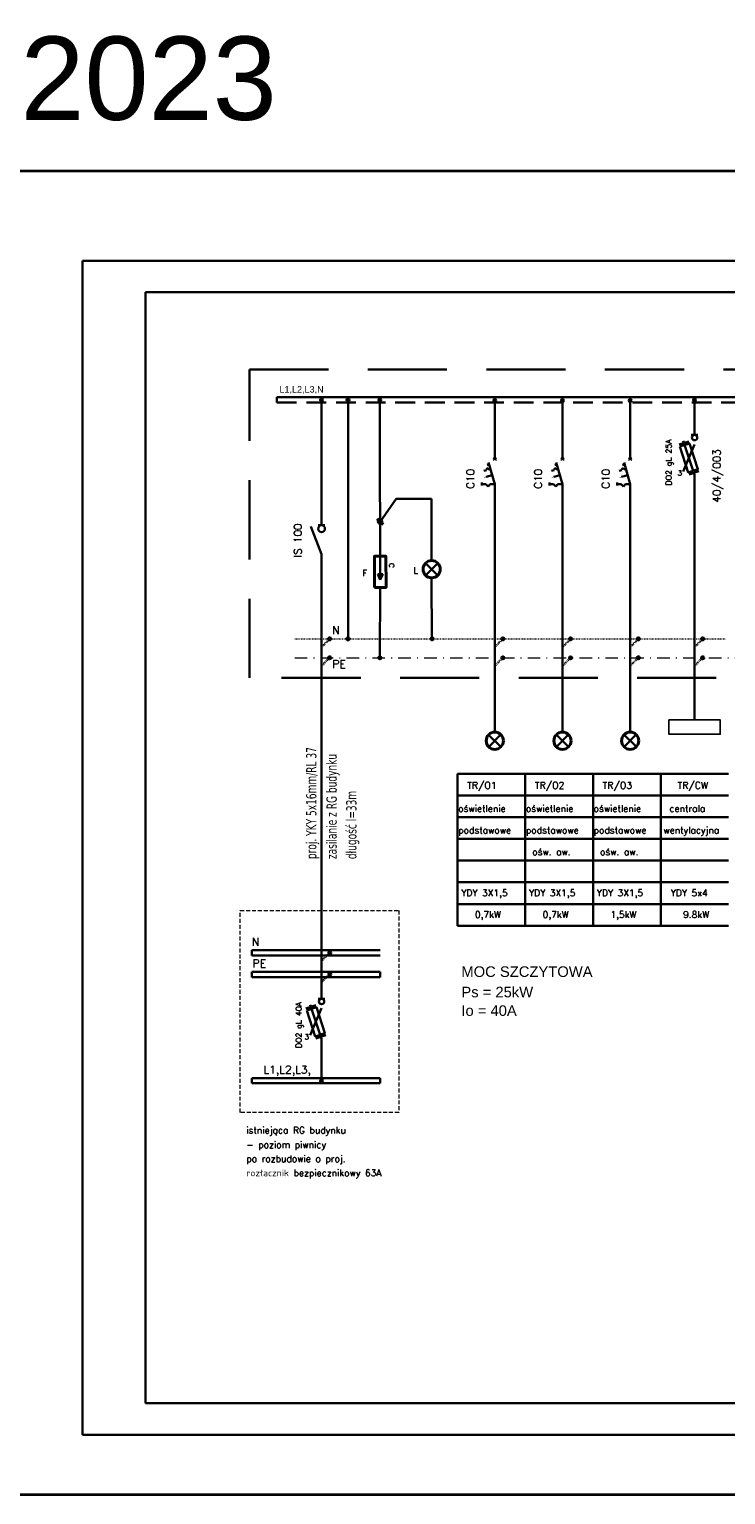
# Model space of a CAD drawing. Header units: metres. Extents: x 5550977 to 5551430, y 5960597 to 5960782.
# Tile 8 of 17: x 5551208 to 5551296, y 5960597 to 5960782. Entities that reach past the tile are written whole.
import ezdxf
from ezdxf.enums import TextEntityAlignment as Align

# ---------------------------------------------------------------- set-up
doc = ezdxf.new("R2010")
doc.units = ezdxf.units.M
doc.header["$MEASUREMENT"] = 0
for name, pattern in [('DASHDOT', [0.001, 0.0005, -0.00025, 0, -0.00025]), ('DASHED', [0.75, 0.5, -0.25]), ('JH_DOBRA_BUDYNEK_18_04_23$0$zagosp Zbójnicka NOWE$0$POL-01000-BG-1A(TYPE B)$0$DASHDOT2', [0.0128, 0.00635, -0.003175, 0.0001, -0.003175])]:
    doc.linetypes.add(name, pattern=pattern)
doc.layers.get('0').update_dxf_attribs({"color": 8, "linetype": 'CONTINUOUS', "lineweight": 5})
for name, color, linetype, lineweight in [('# elektryka', 102, 'CONTINUOUS', 30), ('$ IE_Instalacje_Elektryczne', 1, 'CONTINUOUS', 30), ('$ IE_Schematy', 7, 'CONTINUOUS', 0), ('_ELEKTRYKA', 102, 'CONTINUOUS', 30), ('_PROJ_ELE', 102, 'CONTINUOUS', 30), ('podkład', 251, 'CONTINUOUS', 13)]:
    doc.layers.add(name, color=color, linetype=linetype, lineweight=lineweight)
for name, color, linetype in [('$ IE Tabela', 7, 'CONTINUOUS'), ('$ IE_Opis', 7, 'CONTINUOUS'), ('$ MP tabelki', 7, 'CONTINUOUS'), ('_IE_TABELKA', 7, 'CONTINUOUS')]:
    doc.layers.add(name, color=color, linetype=linetype)
doc.styles.add('02_DONPL_Floorplan-H_revised$0$Standard', font='arial.ttf')
doc.styles.add('Arial', font='arial.ttf')
doc.styles.add('ROMANS', font='romans', dxfattribs={"width": 0.8})
doc.styles.get("Standard").update_dxf_attribs({"font": 'Working1250', "width": 0.75})

# ---------------------------------------------------------------- blocks, each defined once
blk = doc.blocks.new('a3eee')
at = {"layer": '$ IE Tabela', "color": 7, "lineweight": 30}
for p, q in [((19730.8, 4176.8), (19730.8, 1206.8)), ((23930.8, 4176.8), (19730.8, 4176.8)), ((23930.8, 1206.8), (23930.8, 4176.8)), ((19890.8, 4096.8), (19890.8, 1286.8)), ((23840.8, 4096.8), (19890.8, 4096.8)), ((23840.8, 1286.8), (23840.8, 4096.8)), ((19890.8, 1286.8), (23840.8, 1286.8)), ((19730.8, 1206.8), (23930.8, 1206.8))]:
    blk.add_line(p, q, dxfattribs=at)
at = {"layer": '$ IE Tabela', "color": 7, "lineweight": 30, "style": 'ROMANS', "width": 0.6168}
blk.add_text('A3', height=100, dxfattribs=at).set_placement((23941.8, 4197.5))

msp = doc.modelspace()

# ---------------------------------------------------------------- hatches: boundary and pattern name
at = {"layer": '# elektryka', "linetype": 'Continuous', "ltscale": 3}
h = msp.add_hatch(color=252, dxfattribs=at)
edge = h.paths.add_edge_path()
edge.add_arc((5551244.79, 5960735.23), 0.19, 0, 360)
h = msp.add_hatch(color=252, dxfattribs=at)
edge = h.paths.add_edge_path()
edge.add_arc((5551248.14, 5960735.24), 0.19, 0, 360)
h = msp.add_hatch(color=252, dxfattribs=at)
edge = h.paths.add_edge_path()
edge.add_arc((5551252.15, 5960735.23), 0.19, 0, 360)
h = msp.add_hatch(color=252, dxfattribs=at)
edge = h.paths.add_edge_path()
edge.add_arc((5551266.71, 5960735.16), 0.19, 0, 360)
h = msp.add_hatch(color=252, dxfattribs=at)
edge = h.paths.add_edge_path()
edge.add_arc((5551266.71, 5960735.16), 0.19, 0, 360)
h = msp.add_hatch(color=252, dxfattribs=at)
edge = h.paths.add_edge_path()
edge.add_arc((5551275.27, 5960735.16), 0.19, 0, 360)
h = msp.add_hatch(color=252, dxfattribs=at)
edge = h.paths.add_edge_path()
edge.add_arc((5551275.27, 5960735.16), 0.19, 0, 360)
h = msp.add_hatch(color=252, dxfattribs=at)
edge = h.paths.add_edge_path()
edge.add_arc((5551283.84, 5960735.16), 0.19, 0, 360)
h = msp.add_hatch(color=252, dxfattribs=at)
edge = h.paths.add_edge_path()
edge.add_arc((5551283.84, 5960735.16), 0.19, 0, 360)
h = msp.add_hatch(color=252, dxfattribs=at)
edge = h.paths.add_edge_path()
edge.add_arc((5551291.99, 5960735.23), 0.19, 0, 360)
at = {"layer": '# elektryka', "linetype": 'Continuous', "lineweight": 30, "ltscale": 3}
for points in [[(5551265.82, 5960727.19), (5551265.95, 5960727.23), (5551266.03, 5960726.95), (5551265.9, 5960726.91)], [(5551274.39, 5960727.19), (5551274.52, 5960727.23), (5551274.6, 5960726.95), (5551274.47, 5960726.91)], [(5551282.95, 5960727.19), (5551283.09, 5960727.23), (5551283.17, 5960726.95), (5551283.03, 5960726.91)]]:
    msp.add_hatch(color=252, dxfattribs=at).paths.add_polyline_path(points)
at = {"layer": '# elektryka', "linetype": 'Continuous', "ltscale": 3}
h = msp.add_hatch(color=252, dxfattribs=at)
edge = h.paths.add_edge_path()
edge.add_arc((5551245.81, 5960705), 0.19, 0, 360)
h = msp.add_hatch(color=252, dxfattribs=at)
edge = h.paths.add_edge_path()
edge.add_arc((5551248.14, 5960705), 0.19, 0, 360)
h = msp.add_hatch(color=252, dxfattribs=at)
edge = h.paths.add_edge_path()
edge.add_arc((5551258.78, 5960705), 0.19, 0, 360)
h = msp.add_hatch(color=252, dxfattribs=at)
edge = h.paths.add_edge_path()
edge.add_arc((5551267.73, 5960705), 0.19, 0, 360)
h = msp.add_hatch(color=252, dxfattribs=at)
edge = h.paths.add_edge_path()
edge.add_arc((5551276.3, 5960705), 0.19, 0, 360)
h = msp.add_hatch(color=252, dxfattribs=at)
edge = h.paths.add_edge_path()
edge.add_arc((5551284.87, 5960705), 0.19, 0, 360)
h = msp.add_hatch(color=252, dxfattribs=at)
edge = h.paths.add_edge_path()
edge.add_arc((5551293.01, 5960705), 0.19, 0, 360)
h = msp.add_hatch(color=252, dxfattribs=at)
edge = h.paths.add_edge_path()
edge.add_arc((5551245.81, 5960702.62), 0.19, 0, 360)
h = msp.add_hatch(color=252, dxfattribs=at)
edge = h.paths.add_edge_path()
edge.add_arc((5551252.17, 5960702.62), 0.19, 0, 360)
h = msp.add_hatch(color=252, dxfattribs=at)
edge = h.paths.add_edge_path()
edge.add_arc((5551267.73, 5960702.62), 0.19, 0, 360)
h = msp.add_hatch(color=252, dxfattribs=at)
edge = h.paths.add_edge_path()
edge.add_arc((5551276.3, 5960702.62), 0.19, 0, 360)
h = msp.add_hatch(color=252, dxfattribs=at)
edge = h.paths.add_edge_path()
edge.add_arc((5551284.87, 5960702.62), 0.19, 0, 360)
h = msp.add_hatch(color=252, dxfattribs=at)
edge = h.paths.add_edge_path()
edge.add_arc((5551293.01, 5960702.62), 0.19, 0, 360)
h = msp.add_hatch(color=252, dxfattribs=at)
edge = h.paths.add_edge_path()
edge.add_arc((5551245.83, 5960665.31), 0.19, 0, 360)
h = msp.add_hatch(color=252, dxfattribs=at)
edge = h.paths.add_edge_path()
edge.add_arc((5551245.83, 5960662.61), 0.19, 0, 360)
h = msp.add_hatch(color=252, dxfattribs=at)
edge = h.paths.add_edge_path()
edge.add_arc((5551244.79, 5960649.11), 0.19, 0, 360)
at = {"layer": '_PROJ_ELE'}
msp.add_hatch(color=252, dxfattribs=at).paths.add_polyline_path([(5551252.53, 5960713.17), (5551252.22, 5960713.17), (5551251.91, 5960713.17), (5551252.22, 5960712.46)])

# ---------------------------------------------------------------- linework, layer by layer
at = {"layer": '# elektryka', "color": 252}
for p, q in [((5551239.12, 5960735.57), (5551239.12, 5960734.91)), ((5551244.79, 5960719.37), (5551244.79, 5960735.57)), ((5551248.14, 5960735.28), (5551248.14, 5960705)), ((5551290.56, 5960730.04), (5551290.64, 5960729.78)), ((5551291.97, 5960729.59), (5551290.56, 5960726.19)), ((5551290.73, 5960729.53), (5551291.81, 5960726.25)), ((5551291.99, 5960725.74), (5551291.9, 5960726)), ((5551244.79, 5960715.74), (5551244.79, 5960710.5)), ((5551244.79, 5960663.36), (5551244.79, 5960710.5)), ((5551262, 5960687.92), (5551262, 5960685.18)), ((5551270.57, 5960687.92), (5551270.57, 5960685.18)), ((5551279.14, 5960687.92), (5551279.14, 5960685.18)), ((5551287.71, 5960687.92), (5551287.71, 5960685.18)), ((5551287.71, 5960687.92), (5551287.71, 5960685.18)), ((5551287.71, 5960687.92), (5551287.71, 5960685.18)), ((5551287.71, 5960687.92), (5551287.71, 5960685.18)), ((5551287.71, 5960687.92), (5551287.71, 5960685.18)), ((5551287.71, 5960687.92), (5551287.71, 5960685.18)), ((5551287.71, 5960687.92), (5551287.71, 5960685.18)), ((5551287.71, 5960687.92), (5551287.71, 5960685.18)), ((5551287.71, 5960687.92), (5551287.71, 5960685.18)), ((5551287.71, 5960687.92), (5551287.71, 5960685.18)), ((5551262, 5960685.18), (5551262, 5960682.44)), ((5551270.57, 5960685.18), (5551270.57, 5960682.44)), ((5551279.14, 5960685.18), (5551279.14, 5960682.44)), ((5551287.71, 5960685.18), (5551287.71, 5960682.44)), ((5551287.71, 5960685.18), (5551287.71, 5960682.44)), ((5551287.71, 5960685.18), (5551287.71, 5960682.44)), ((5551287.71, 5960685.18), (5551287.71, 5960682.44)), ((5551287.71, 5960685.18), (5551287.71, 5960682.44)), ((5551287.71, 5960685.18), (5551287.71, 5960682.44)), ((5551287.71, 5960685.18), (5551287.71, 5960682.44)), ((5551287.71, 5960685.18), (5551287.71, 5960682.44)), ((5551287.71, 5960685.18), (5551287.71, 5960682.44)), ((5551287.71, 5960685.18), (5551287.71, 5960682.44)), ((5551262, 5960682.44), (5551262, 5960679.7)), ((5551270.57, 5960682.44), (5551270.57, 5960679.7)), ((5551279.14, 5960682.44), (5551279.14, 5960679.7)), ((5551287.71, 5960682.44), (5551287.71, 5960679.7)), ((5551287.71, 5960682.44), (5551287.71, 5960679.7)), ((5551287.71, 5960682.44), (5551287.71, 5960679.7)), ((5551287.71, 5960682.44), (5551287.71, 5960679.7)), ((5551287.71, 5960682.44), (5551287.71, 5960679.7)), ((5551287.71, 5960682.44), (5551287.71, 5960679.7)), ((5551287.71, 5960682.44), (5551287.71, 5960679.7)), ((5551287.71, 5960682.44), (5551287.71, 5960679.7)), ((5551287.71, 5960682.44), (5551287.71, 5960679.7)), ((5551287.71, 5960682.44), (5551287.71, 5960679.7)), ((5551262, 5960679.7), (5551262, 5960676.96)), ((5551270.57, 5960679.7), (5551270.57, 5960676.96)), ((5551279.14, 5960679.7), (5551279.14, 5960676.96)), ((5551287.71, 5960679.7), (5551287.71, 5960676.96)), ((5551287.71, 5960679.7), (5551287.71, 5960676.96)), ((5551287.71, 5960679.7), (5551287.71, 5960676.96)), ((5551287.71, 5960679.7), (5551287.71, 5960676.96)), ((5551287.71, 5960679.7), (5551287.71, 5960676.96)), ((5551287.71, 5960679.7), (5551287.71, 5960676.96)), ((5551287.71, 5960679.7), (5551287.71, 5960676.96)), ((5551287.71, 5960679.7), (5551287.71, 5960676.96)), ((5551287.71, 5960679.7), (5551287.71, 5960676.96)), ((5551287.71, 5960679.7), (5551287.71, 5960676.96)), ((5551262, 5960676.96), (5551262, 5960674.22)), ((5551270.57, 5960676.96), (5551270.57, 5960674.22)), ((5551279.14, 5960676.96), (5551279.14, 5960674.22)), ((5551287.71, 5960676.96), (5551287.71, 5960674.22)), ((5551287.71, 5960676.96), (5551287.71, 5960674.22)), ((5551287.71, 5960676.96), (5551287.71, 5960674.22)), ((5551287.71, 5960676.96), (5551287.71, 5960674.22)), ((5551287.71, 5960676.96), (5551287.71, 5960674.22)), ((5551287.71, 5960676.96), (5551287.71, 5960674.22)), ((5551287.71, 5960676.96), (5551287.71, 5960674.22)), ((5551287.71, 5960676.96), (5551287.71, 5960674.22)), ((5551287.71, 5960676.96), (5551287.71, 5960674.22)), ((5551287.71, 5960676.96), (5551287.71, 5960674.22)), ((5551262, 5960674.22), (5551262, 5960671.47)), ((5551270.57, 5960674.22), (5551270.57, 5960671.47)), ((5551279.14, 5960674.22), (5551279.14, 5960671.47)), ((5551287.71, 5960674.22), (5551287.71, 5960671.47)), ((5551287.71, 5960674.22), (5551287.71, 5960671.47)), ((5551262, 5960671.47), (5551262, 5960668.73)), ((5551270.57, 5960671.47), (5551270.57, 5960668.73)), ((5551279.14, 5960671.47), (5551279.14, 5960668.73)), ((5551287.71, 5960671.47), (5551287.71, 5960668.73)), ((5551287.71, 5960671.47), (5551287.71, 5960668.73)), ((5551252.22, 5960665.63), (5551235.96, 5960665.63)), ((5551235.96, 5960665.63), (5551235.96, 5960664.98)), ((5551235.96, 5960664.98), (5551252.22, 5960664.98)), ((5551252.22, 5960662.89), (5551235.96, 5960662.89)), ((5551235.96, 5960662.89), (5551235.96, 5960662.24)), ((5551244.79, 5960659.48), (5551244.79, 5960663.91)), ((5551252.22, 5960662.89), (5551252.22, 5960662.24)), ((5551235.96, 5960662.24), (5551252.22, 5960662.24)), ((5551243.35, 5960658.72), (5551243.44, 5960658.47)), ((5551243.35, 5960658.72), (5551243.44, 5960658.47)), ((5551244.77, 5960658.28), (5551243.36, 5960654.87)), ((5551244.77, 5960658.28), (5551243.36, 5960654.87)), ((5551243.52, 5960658.21), (5551244.6, 5960654.94)), ((5551243.52, 5960658.21), (5551244.6, 5960654.94)), ((5551244.79, 5960654.42), (5551244.7, 5960654.68)), ((5551244.79, 5960654.42), (5551244.7, 5960654.68)), ((5551244.79, 5960654.42), (5551244.79, 5960649.11)), ((5551252.22, 5960649.46), (5551235.96, 5960649.46)), ((5551235.96, 5960649.46), (5551235.96, 5960648.8)), ((5551235.96, 5960648.8), (5551252.22, 5960648.8)), ((5551252.22, 5960649.46), (5551252.22, 5960648.8))]:
    msp.add_line(p, q, dxfattribs=at)
at = {"layer": '# elektryka', "color": 252, "linetype": 'Continuous', "ltscale": 3}
for p, q in [((5551291.99, 5960730.8), (5551291.99, 5960735.23)), ((5551291.56, 5960730.8), (5551292.42, 5960730.8)), ((5551291.99, 5960725.74), (5551291.99, 5960694.75)), ((5551243.42, 5960719.2), (5551244.79, 5960715.74)), ((5551244.36, 5960719.37), (5551245.21, 5960719.37)), ((5551262, 5960687.92), (5551270.57, 5960687.92)), ((5551262, 5960687.92), (5551270.57, 5960687.92)), ((5551270.57, 5960687.92), (5551279.14, 5960687.92)), ((5551270.57, 5960687.92), (5551279.14, 5960687.92)), ((5551279.14, 5960687.92), (5551287.71, 5960687.92)), ((5551279.14, 5960687.92), (5551287.71, 5960687.92)), ((5551287.71, 5960687.92), (5551296.27, 5960687.92)), ((5551287.71, 5960687.92), (5551296.27, 5960687.92)), ((5551262, 5960682.44), (5551270.57, 5960682.44)), ((5551262, 5960682.44), (5551270.57, 5960682.44)), ((5551270.57, 5960682.44), (5551279.14, 5960682.44)), ((5551270.57, 5960682.44), (5551279.14, 5960682.44)), ((5551279.14, 5960682.44), (5551287.71, 5960682.44)), ((5551279.14, 5960682.44), (5551287.71, 5960682.44)), ((5551287.71, 5960682.44), (5551296.27, 5960682.44)), ((5551287.71, 5960682.44), (5551296.27, 5960682.44)), ((5551262, 5960679.7), (5551270.57, 5960679.7)), ((5551270.57, 5960679.7), (5551279.14, 5960679.7)), ((5551279.14, 5960679.7), (5551287.71, 5960679.7)), ((5551287.71, 5960679.7), (5551296.27, 5960679.7)), ((5551262, 5960676.96), (5551270.57, 5960676.96)), ((5551270.57, 5960676.96), (5551279.14, 5960676.96)), ((5551279.14, 5960676.96), (5551287.71, 5960676.96)), ((5551287.71, 5960676.96), (5551296.27, 5960676.96)), ((5551262, 5960674.22), (5551270.57, 5960674.22)), ((5551270.57, 5960674.22), (5551279.14, 5960674.22)), ((5551279.14, 5960674.22), (5551287.71, 5960674.22)), ((5551287.71, 5960674.22), (5551296.27, 5960674.22)), ((5551262, 5960668.73), (5551270.57, 5960668.73)), ((5551270.57, 5960668.73), (5551279.14, 5960668.73)), ((5551279.14, 5960668.73), (5551287.71, 5960668.73)), ((5551287.71, 5960668.73), (5551296.27, 5960668.73)), ((5551244.36, 5960659.48), (5551245.21, 5960659.48))]:
    msp.add_line(p, q, dxfattribs=at)
at = {"layer": '# elektryka', "color": 252, "linetype": 'Continuous'}
for p, q in [((5551290.02, 5960729.58), (5551291.26, 5960729.99)), ((5551291.29, 5960725.8), (5551292.52, 5960726.2)), ((5551270.57, 5960685.18), (5551262, 5960685.18)), ((5551279.14, 5960685.18), (5551270.57, 5960685.18)), ((5551287.71, 5960685.18), (5551279.14, 5960685.18)), ((5551296.27, 5960685.18), (5551287.71, 5960685.18)), ((5551262, 5960671.47), (5551270.57, 5960671.47)), ((5551270.57, 5960671.47), (5551279.14, 5960671.47)), ((5551279.14, 5960671.47), (5551287.71, 5960671.47)), ((5551287.71, 5960671.47), (5551296.27, 5960671.47)), ((5551242.82, 5960658.26), (5551244.06, 5960658.67)), ((5551242.82, 5960658.26), (5551244.06, 5960658.67)), ((5551244.08, 5960654.48), (5551245.32, 5960654.89)), ((5551244.08, 5960654.48), (5551245.32, 5960654.89))]:
    msp.add_line(p, q, dxfattribs=at)
at = {"layer": '# elektryka', "color": 252, "linetype": 'Continuous', "lineweight": 30, "ltscale": 3}
for p, q in [((5551265.65, 5960726.36), (5551265.32, 5960726.24)), ((5551265.85, 5960726.59), (5551265.61, 5960726.49)), ((5551265.61, 5960726.49), (5551265.65, 5960726.36)), ((5551265.61, 5960725.49), (5551266.39, 5960725.71)), ((5551265.82, 5960727.19), (5551265.9, 5960726.91)), ((5551265.89, 5960726.44), (5551265.85, 5960726.59)), ((5551266.14, 5960726.54), (5551265.89, 5960726.44)), ((5551265.9, 5960726.91), (5551266.03, 5960726.95)), ((5551274.21, 5960726.36), (5551273.88, 5960726.24)), ((5551274.42, 5960726.59), (5551274.18, 5960726.49)), ((5551274.18, 5960726.49), (5551274.21, 5960726.36)), ((5551274.18, 5960725.49), (5551274.96, 5960725.71)), ((5551274.39, 5960727.19), (5551274.47, 5960726.91)), ((5551274.46, 5960726.44), (5551274.42, 5960726.59)), ((5551274.71, 5960726.54), (5551274.46, 5960726.44)), ((5551274.47, 5960726.91), (5551274.6, 5960726.95)), ((5551282.78, 5960726.36), (5551282.45, 5960726.24)), ((5551282.98, 5960726.59), (5551282.75, 5960726.49)), ((5551282.75, 5960726.49), (5551282.78, 5960726.36)), ((5551282.75, 5960725.49), (5551283.53, 5960725.71)), ((5551282.95, 5960727.19), (5551283.03, 5960726.91)), ((5551283.03, 5960726.44), (5551282.98, 5960726.59)), ((5551283.03, 5960726.91), (5551283.17, 5960726.95)), ((5551283.28, 5960726.54), (5551283.03, 5960726.44)), ((5551265.06, 5960724.77), (5551265.06, 5960724.4)), ((5551265.06, 5960724.77), (5551265.06, 5960724.4)), ((5551265.59, 5960724.58), (5551265.06, 5960724.58)), ((5551265.59, 5960724.58), (5551265.06, 5960724.58)), ((5551265.85, 5960724.3), (5551265.59, 5960724.58)), ((5551265.85, 5960724.3), (5551265.59, 5960724.58)), ((5551265.85, 5960724.3), (5551266.12, 5960724.58)), ((5551266.12, 5960724.58), (5551265.85, 5960724.3)), ((5551266.71, 5960724.58), (5551266.12, 5960724.58)), ((5551266.71, 5960724.58), (5551266.12, 5960724.58)), ((5551273.63, 5960724.77), (5551273.63, 5960724.4)), ((5551273.63, 5960724.77), (5551273.63, 5960724.4)), ((5551274.15, 5960724.58), (5551273.63, 5960724.58)), ((5551274.15, 5960724.58), (5551273.63, 5960724.58)), ((5551274.42, 5960724.3), (5551274.15, 5960724.58)), ((5551274.42, 5960724.3), (5551274.15, 5960724.58)), ((5551274.42, 5960724.3), (5551274.69, 5960724.58)), ((5551274.69, 5960724.58), (5551274.42, 5960724.3)), ((5551275.27, 5960724.58), (5551274.69, 5960724.58)), ((5551275.27, 5960724.58), (5551274.69, 5960724.58)), ((5551282.2, 5960724.77), (5551282.2, 5960724.4)), ((5551282.2, 5960724.77), (5551282.2, 5960724.4)), ((5551282.72, 5960724.58), (5551282.2, 5960724.58)), ((5551282.72, 5960724.58), (5551282.2, 5960724.58)), ((5551282.99, 5960724.3), (5551282.72, 5960724.58)), ((5551282.99, 5960724.3), (5551282.72, 5960724.58)), ((5551282.99, 5960724.3), (5551283.26, 5960724.58)), ((5551283.26, 5960724.58), (5551282.99, 5960724.3)), ((5551283.84, 5960724.58), (5551283.26, 5960724.58)), ((5551283.84, 5960724.58), (5551283.26, 5960724.58))]:
    msp.add_line(p, q, dxfattribs=at)
at = {"layer": '# elektryka', "color": 252, "lineweight": 30, "ltscale": 3}
for p, q in [((5551266.71, 5960724.58), (5551265.92, 5960727.32)), ((5551275.27, 5960724.58), (5551274.49, 5960727.32)), ((5551283.84, 5960724.58), (5551283.06, 5960727.32))]:
    msp.add_line(p, q, dxfattribs=at)
at = {"layer": '# elektryka', "color": 252, "linetype": 'DASHDOT', "lineweight": 0, "ltscale": 2.5}
for p, q in [((5551241.39, 5960705), (5551295.86, 5960705)), ((5551245.79, 5960702.62), (5551244.79, 5960701.62))]:
    msp.add_line(p, q, dxfattribs=at)
at = {"layer": '# elektryka', "color": 252, "linetype": 'DASHED', "ltscale": 0.05}
for p, q in [((5551245.81, 5960705), (5551244.77, 5960703.96)), ((5551267.73, 5960705), (5551266.69, 5960703.96)), ((5551276.3, 5960705), (5551275.26, 5960703.96)), ((5551284.87, 5960705), (5551283.82, 5960703.96)), ((5551293.01, 5960705), (5551291.97, 5960703.96)), ((5551245.81, 5960702.62), (5551244.77, 5960701.58)), ((5551267.73, 5960702.62), (5551266.69, 5960701.58)), ((5551276.3, 5960702.62), (5551275.26, 5960701.58)), ((5551284.87, 5960702.62), (5551283.82, 5960701.58)), ((5551293.01, 5960702.62), (5551291.97, 5960701.58)), ((5551245.83, 5960665.31), (5551244.78, 5960664.27)), ((5551245.83, 5960662.61), (5551244.78, 5960661.57))]:
    msp.add_line(p, q, dxfattribs=at)
at = {"layer": '# elektryka', "color": 7, "linetype": 'JH_DOBRA_BUDYNEK_18_04_23$0$zagosp Zbójnicka NOWE$0$POL-01000-BG-1A(TYPE B)$0$DASHDOT2', "lineweight": 0, "ltscale": 250}
msp.add_line((5551241.4, 5960702.62), (5551410.49, 5960702.62), dxfattribs=at)
at = {"layer": '# elektryka', "color": 252, "linetype": 'Continuous'}
for points in [[(5551290.11, 5960729.32), (5551291.34, 5960729.73), (5551292.42, 5960726.46), (5551291.19, 5960726.05)], [(5551242.91, 5960658.01), (5551244.14, 5960658.41), (5551245.22, 5960655.14), (5551243.99, 5960654.73)], [(5551242.91, 5960658.01), (5551244.14, 5960658.41), (5551245.22, 5960655.14), (5551243.99, 5960654.73)]]:
    msp.add_lwpolyline(points, close=True, dxfattribs=at)
at = {"layer": '# elektryka', "color": 252, "linetype": 'Continuous', "lineweight": 40}
msp.add_lwpolyline([(5551251.48, 5960711.51), (5551252.95, 5960711.51), (5551252.94, 5960715.45), (5551251.47, 5960715.45)], close=True, dxfattribs=at)
at = {"layer": '# elektryka', "color": 252, "linetype": 'Continuous', "ltscale": 3}
for centre, radius in [((5551244.79, 5960735.23), 0.19), ((5551248.14, 5960735.24), 0.19), ((5551252.15, 5960735.23), 0.19), ((5551266.71, 5960735.16), 0.19), ((5551266.71, 5960735.16), 0.19), ((5551275.27, 5960735.16), 0.19), ((5551275.27, 5960735.16), 0.19), ((5551283.84, 5960735.16), 0.19), ((5551283.84, 5960735.16), 0.19), ((5551291.99, 5960735.23), 0.19), ((5551291.99, 5960730.46), 0.341), ((5551244.79, 5960718.94), 0.428), ((5551245.81, 5960705), 0.19), ((5551248.14, 5960705), 0.19), ((5551258.78, 5960705), 0.19), ((5551267.73, 5960705), 0.19), ((5551276.3, 5960705), 0.19), ((5551284.87, 5960705), 0.19), ((5551293.01, 5960705), 0.19), ((5551245.81, 5960702.62), 0.19), ((5551252.17, 5960702.62), 0.19), ((5551267.73, 5960702.62), 0.19), ((5551276.3, 5960702.62), 0.19), ((5551284.87, 5960702.62), 0.19), ((5551293.01, 5960702.62), 0.19), ((5551245.83, 5960665.31), 0.19), ((5551245.83, 5960662.61), 0.19), ((5551244.79, 5960659.14), 0.341), ((5551244.79, 5960649.11), 0.19)]:
    msp.add_circle(centre, radius, dxfattribs=at)
at = {"layer": '# elektryka', "color": 252, "linetype": 'Continuous', "lineweight": 40}
for centre in [(5551258.72, 5960713.82), (5551266.71, 5960692.12), (5551275.27, 5960692.12), (5551283.84, 5960692.12)]:
    msp.add_circle(centre, 1.09, dxfattribs=at)
at = {"layer": '# elektryka', "color": 252, "linetype": 'ByBlock', "lineweight": 30, "ltscale": 3}
for points in [[(5551265.83, 5960725.46), (5551265.78, 5960725.63), (5551265.31, 5960725.4)], [(5551274.4, 5960725.46), (5551274.35, 5960725.63), (5551273.88, 5960725.4)], [(5551282.97, 5960725.46), (5551282.92, 5960725.63), (5551282.45, 5960725.4)]]:
    msp.add_solid(points, dxfattribs=at)
at = {"layer": '$ IE_Instalacje_Elektryczne', "color": 1, "lineweight": 35}
msp.add_lwpolyline([(5550976.59, 5960764.19), (5551430.05, 5960764.19), (5551430.05, 5960596.76), (5550976.59, 5960596.76)], close=True, dxfattribs=at)
at = {"layer": '$ IE_Schematy', "color": 3, "linetype": 'DASHED', "lineweight": 30, "ltscale": 20}
for p, q in [((5551235.65, 5960739.06), (5551414.74, 5960739.06)), ((5551235.65, 5960700.06), (5551235.65, 5960739.06)), ((5551414.74, 5960700.06), (5551235.65, 5960700.06))]:
    msp.add_line(p, q, dxfattribs=at)
at = {"layer": '$ IE_Schematy', "color": 1, "linetype": 'Continuous', "lineweight": 30}
msp.add_line((5551410.49, 5960735.57), (5551239.12, 5960735.57), dxfattribs=at)
at = {"layer": '$ IE_Schematy', "color": 7, "linetype": 'DASHED', "lineweight": 30, "ltscale": 5}
msp.add_line((5551239.12, 5960734.91), (5551410.49, 5960734.91), dxfattribs=at)
at = {"color": 252, "linetype": 'DASHED'}
msp.add_lwpolyline([(5551234.49, 5960670.64), (5551254.57, 5960670.64), (5551254.57, 5960645.1), (5551234.49, 5960645.1)], close=True, dxfattribs=at)
at = {"layer": '_ELEKTRYKA', "color": 252}
for p, q in [((5551266.71, 5960727.7), (5551266.71, 5960735.16)), ((5551275.27, 5960727.7), (5551275.27, 5960735.16)), ((5551283.84, 5960727.7), (5551283.84, 5960735.16)), ((5551266.71, 5960724.58), (5551266.71, 5960710.53)), ((5551275.27, 5960724.58), (5551275.27, 5960710.53)), ((5551283.84, 5960724.58), (5551283.84, 5960710.53)), ((5551252.21, 5960715.44), (5551252.22, 5960713.17)), ((5551259.49, 5960713.04), (5551257.94, 5960714.59)), ((5551257.95, 5960713.04), (5551259.49, 5960714.59)), ((5551251.91, 5960713.17), (5551252.22, 5960712.46)), ((5551252.22, 5960713.17), (5551251.91, 5960713.17)), ((5551252.53, 5960713.17), (5551252.22, 5960712.46)), ((5551252.22, 5960713.17), (5551252.53, 5960713.17)), ((5551252.21, 5960711.51), (5551252.16, 5960702.81)), ((5551266.71, 5960710.53), (5551266.71, 5960693.22)), ((5551275.27, 5960710.53), (5551275.27, 5960693.22)), ((5551283.84, 5960710.53), (5551283.84, 5960693.22)), ((5551266.71, 5960708.75), (5551266.71, 5960693.22)), ((5551275.27, 5960708.75), (5551275.27, 5960693.22)), ((5551267.48, 5960691.35), (5551265.93, 5960692.89)), ((5551265.94, 5960691.35), (5551267.48, 5960692.9)), ((5551274.5, 5960691.35), (5551276.05, 5960692.9)), ((5551276.05, 5960691.35), (5551274.5, 5960692.89)), ((5551283.07, 5960691.35), (5551284.61, 5960692.9)), ((5551284.62, 5960691.35), (5551283.07, 5960692.89))]:
    msp.add_line(p, q, dxfattribs=at)
at = {"layer": '_IE_TABELKA', "color": 252}
msp.add_lwpolyline([(5551288.75, 5960694.75), (5551295.23, 5960694.75), (5551295.23, 5960692.95), (5551288.75, 5960692.95)], close=True, dxfattribs=at)
at = {"layer": '_PROJ_ELE', "color": 252}
for p, q in [((5551252.18, 5960729.15), (5551252.16, 5960735.04)), ((5551252.2, 5960715.45), (5551252.18, 5960729.15)), ((5551252.2, 5960719.83), (5551254.22, 5960722.71)), ((5551254.22, 5960722.71), (5551258.7, 5960722.72)), ((5551258.7, 5960722.72), (5551258.72, 5960714.91)), ((5551258.72, 5960712.72), (5551258.74, 5960704.91))]:
    msp.add_line(p, q, dxfattribs=at)
at = {"layer": '_PROJ_ELE', "color": 252, "linetype": 'Continuous', "lineweight": 40, "ltscale": 3}
msp.add_line((5551251.83, 5960720.2), (5551252.57, 5960719.46), dxfattribs=at)
at = {"layer": '_PROJ_ELE', "color": 252}
msp.add_circle((5551252.2, 5960719.83), 0.27, dxfattribs=at)
at = {"layer": 'podkład'}
msp.add_line((5551239.12, 5960735.57), (5551410.49, 5960735.57), dxfattribs=at)
at = {"layer": 'podkład', "color": 252}
for p, q in [((5551235.96, 5960665.63), (5551252.22, 5960665.63)), ((5551235.96, 5960664.98), (5551252.22, 5960664.98)), ((5551235.96, 5960662.89), (5551252.22, 5960662.89)), ((5551235.96, 5960662.24), (5551252.22, 5960662.24)), ((5551235.96, 5960649.46), (5551252.22, 5960649.46)), ((5551235.96, 5960648.8), (5551252.22, 5960648.8))]:
    msp.add_line(p, q, dxfattribs=at)

# ---------------------------------------------------------------- block references
at = {"layer": '$ MP tabelki', "xscale": 0.05000000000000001, "yscale": 0.05000000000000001, "zscale": 0.05000000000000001}
msp.add_blockref('a3eee', (5550227.99, 5960544), dxfattribs=at)

# ---------------------------------------------------------------- texts
at = {"layer": '# elektryka', "color": 252, "linetype": 'Continuous', "style": 'ROMANS'}
for s, p in [('DO2 gL 25A', (5551289.07, 5960724.41)), ('DO2 gL 40A', (5551242.26, 5960653.26))]:
    msp.add_text(s, height=0.72, rotation=90, dxfattribs=at).set_placement(p)
at = {"layer": '# elektryka', "color": 252, "linetype": 'Continuous', "lineweight": 40, "ltscale": 3, "style": 'ROMANS'}
for p in [(5551266.5, 5960727.96), (5551275.07, 5960727.96), (5551283.63, 5960727.96)]:
    msp.add_text('x', height=0.625, rotation=270, dxfattribs=at).set_placement(p)
at = {"layer": '# elektryka', "color": 252, "linetype": 'Continuous', "ltscale": 3, "style": 'ROMANS'}
for s, p in [('40/4/003', (5551295.27, 5960722.24)), ('C10', (5551264.1, 5960723.98)), ('C10', (5551272.67, 5960724)), ('C10', (5551281.23, 5960724)), ('IS 100', (5551242.26, 5960715.32))]:
    msp.add_text(s, height=0.96, rotation=90, dxfattribs=at).set_placement(p)
at = {"layer": '# elektryka', "color": 252, "linetype": 'Continuous', "style": 'ROMANS'}
for p in [(5551289.84, 5960725.66), (5551242.63, 5960654.34), (5551242.63, 5960654.34)]:
    msp.add_text('3', height=0.66, dxfattribs=at).set_placement(p)
at = {"layer": '# elektryka', "color": 252, "linetype": 'Continuous', "ltscale": 3, "style": 'ROMANS'}
for s, height, p in [('TR/O1', 0.864, (5551263.21, 5960686.04)), ('TR/O2', 0.864, (5551271.78, 5960686.04)), ('TR/O3', 0.864, (5551280.35, 5960686.04)), ('TR/CW', 0.864, (5551289.83, 5960686.04)), ('oświetlenie', 0.84, (5551262.08, 5960683.13)), ('oświetlenie', 0.84, (5551270.64, 5960683.13)), ('oświetlenie', 0.84, (5551279.21, 5960683.13)), ('centrala', 0.84, (5551288.8, 5960683.13)), ('podstawowe', 0.84, (5551262.08, 5960680.39)), ('podstawowe', 0.84, (5551270.64, 5960680.39)), ('podstawowe', 0.84, (5551279.21, 5960680.39)), ('wentylacyjna', 0.84, (5551288.05, 5960680.39)), ('ośw. aw.', 0.84, (5551271.45, 5960677.65)), ('ośw. aw.', 0.84, (5551280.02, 5960677.65)), ('YDY 3X1,5', 0.84, (5551262.47, 5960672.45)), ('YDY 3X1,5', 0.84, (5551271.04, 5960672.45)), ('YDY 3X1,5', 0.84, (5551279.61, 5960672.45)), ('YDY 5x4', 0.84, (5551288.97, 5960672.45)), ('0,7kW', 0.84, (5551264.19, 5960669.71)), ('0,7kW', 0.84, (5551272.76, 5960669.71)), ('1,5kW', 0.84, (5551281.33, 5960669.71)), ('9.8kW', 0.84, (5551290.54, 5960669.71)), ('istniejąca RG budynku', 0.84, (5551235.27, 5960642.44)), ('- poziom piwnicy', 0.84, (5551235.27, 5960640.61)), ('po rozbudowie o proj. ', 0.84, (5551235.27, 5960638.83)), ('rozłacznik bezpiecznikowy 63A', 0.84, (5551235.27, 5960637.04))]:
    msp.add_text(s, height=height, dxfattribs=at).set_placement(p)
at = {"layer": '# elektryka', "color": 252, "ltscale": 3, "style": 'ROMANS'}
for tag, p in [('N', (5551247.06, 5960705.6)), ('PE', (5551247.86, 5960701.32)), ('N', (5551236.9, 5960666.2)), ('PE', (5551237.77, 5960663.46)), ('L1,L2,L3,', (5551243.45, 5960650.02))]:
    msp.add_attdef(tag, text='3', height=0.998, dxfattribs=at).set_placement(p, align=Align.RIGHT)
at = {"layer": '$ IE_Opis', "color": 1, "lineweight": 30, "style": 'Arial', "width": 0.99}
msp.add_text('Proj. Bud. Inst. Elektryczna - 21.12.2023', height=10.5469, dxfattribs=at).set_placement((5550978.08, 5960770.65))
at = {"layer": '$ IE_Schematy', "color": 7, "linetype": 'Continuous', "style": '02_DONPL_Floorplan-H_revised$0$Standard'}
msp.add_attdef('L1,L2,L3,N', text='3', height=0.818, dxfattribs=at).set_placement((5551245.05, 5960736.16), align=Align.RIGHT)
at = {"color": 252, "style": 'Arial'}
for s, height, p in [('MOC SZCZYTOWA', 1.3371, (5551262.48, 5960662.25)), ('Ps = 25kW', 1.337, (5551262.48, 5960659.67)), ('Io = 40A', 1.337, (5551262.48, 5960657.32))]:
    msp.add_text(s, height=height, dxfattribs=at).set_placement(p)
at = {"color": 252, "linetype": 'Continuous', "lineweight": 0, "char_height": 1.2921, "width": 85.9047, "attachment_point": 1, "rotation": 90}
for s, insert in [('{\\fTahoma|b0|i0|c238|p0;proj. YKY 5x16mm/RL 37}', (5551242.84, 5960677.15)), ('{\\fTahoma|b0|i0|c238|p0;zasilanie z RG budynku}', (5551245.41, 5960677.15)), ('{\\fTahoma|b0|i0|c238|p0;długość l=33m}', (5551247.91, 5960677.15))]:
    msp.add_mtext(s, dxfattribs=dict(at, insert=insert))
at = {"layer": '_PROJ_ELE', "color": 252, "linetype": 'Continuous', "lineweight": 40, "ltscale": 3, "style": 'ROMANS'}
for s, height, rotation, p in [('F', 0.783, 0.1485, (5551249.97, 5960712.95)), ('C', 0.626, 270.1485, (5551253.34, 5960714.57)), ('L', 0.783, 0.1485, (5551256.43, 5960713.28))]:
    msp.add_text(s, height=height, rotation=rotation, dxfattribs=at).set_placement(p)

doc.saveas('drawing.dxf')
